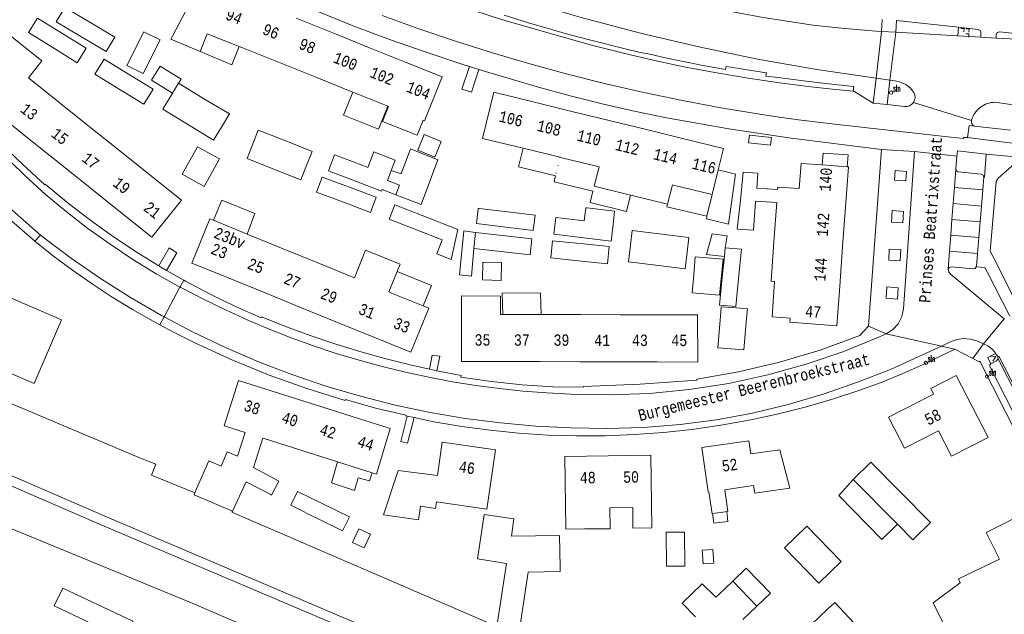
# Model space of a CAD drawing. Header units: metres. Extents: x 196790 to 198335, y 354523 to 356036.
# Tile 80 of 108: x 197660 to 197816, y 355072 to 355165. Entities that reach past the tile are written whole.
import ezdxf

# ---------------------------------------------------------------- set-up
doc = ezdxf.new("R2010")
doc.units = ezdxf.units.M
for name, pattern in [('DGN Style 1', [1.160006, 0.00193, -1.158076]), ('DGN Style 2', [186.027128, 111.616277, -74.410851]), ('DGN Style 3', [260.437979, 186.027128, -74.410851])]:
    doc.linetypes.add(name, pattern=pattern)
for name, color, linetype, lineweight in [('afdak', 252, 'DGN Style 2', 18), ('bij- of bedrijfsgebouw', 252, 'Continuous', 18), ('carport', 252, 'Continuous', 18), ('functiescheiding', 252, 'Continuous', 18), ('hoofdgebouw', 252, 'Continuous', 18), ('huisnummer BAG', 252, 'Continuous', 18), ('kant asfaltverharding', 252, 'Continuous', 18), ('kant keiverharding', 252, 'Continuous', 18), ('kant klinkerverharding', 252, 'Continuous', 18), ('kant tegelverharding', 252, 'Continuous', 18), ('molgoot', 252, 'DGN Style 3', 18), ('raster', 252, 'Continuous', 18), ('schutting', 252, 'Continuous', 18), ('spoorrail', 252, 'Continuous', 18), ('straatnaam', 252, 'Continuous', 18), ('straatnaambord', 252, 'Continuous', 18), ('T22_brandgang', 252, 'DGN Style 2', 18), ('tuinhuis', 252, 'DGN Style 2', 18), ('tussenmuur WOZ', 252, 'DGN Style 1', 18), ('verh keisymbool', 2, 'Continuous', 0), ('vlakafsluiter grijs', 252, 'DGN Style 2', 18)]:
    doc.layers.add(name, color=color, linetype=linetype, lineweight=lineweight)
doc.styles.add('Style-Courier New', font='cour.ttf')
doc.styles.add('Style-simplex', font='simplex.shx')

# ---------------------------------------------------------------- blocks, each defined once
blk = doc.blocks.new('S435')
at = {"layer": 'straatnaambord', "color": 7, "linetype": 'Continuous', "lineweight": 0}
blk.add_circle((0, 0), 0.263, dxfattribs=at)
blk.add_circle((0, 0), 0.263, dxfattribs=at)
at = {"layer": 'straatnaambord', "color": 7, "linetype": 'Continuous', "lineweight": 0, "style": 'Style-simplex', "width": 0.428569}
blk.add_text('stn', height=1.05, dxfattribs=at).set_placement((0.32, 0.18))
blk = doc.blocks.new('S651')
at = {"layer": 'verh keisymbool', "color": 7, "linetype": 'Continuous', "lineweight": 0}
for p, q in [((-0.41, 0.75), (-0.41, 0.25)), ((0.09, 0.25), (-0.41, 0.25)), ((-0.41, -0.05), (-0.41, -0.55)), ((-0.41, -0.55), (0.09, -0.55)), ((0.39, -0.05), (0.39, -0.55)), ((0.39, -0.55), (0.89, -0.55))]:
    blk.add_line(p, q, dxfattribs=at)
at = {"layer": 'verh keisymbool', "color": 7, "linetype": 'Continuous', "lineweight": 0, "flags": 128}
blk.add_lwpolyline([(-0.41, -0.05), (-0.41, -0.05), (-0.41, -0.55), (-0.41, -0.55), (-0.41, -0.05)], close=True, dxfattribs=at)

msp = doc.modelspace()

# ---------------------------------------------------------------- linework, layer by layer
at = {"layer": 'afdak', "flags": 128}
for points in [[(197688.823, 355160.401), (197693.825, 355158.294), (197694.961, 355161.195)], [(197685.406, 355155.4), (197685.788, 355156.057), (197682.503, 355158.086), (197681.136, 355155.873), (197684.452, 355153.825)], [(197718.461, 355151.791), (197716.997, 355148.133), (197711.483, 355150.34), (197712.947, 355153.998)], [(197719.741, 355137.76), (197723.717, 355136.262), (197726.361, 355143.325), (197722.035, 355145.023), (197720.568, 355141.069), (197719.015, 355141.634)], [(197744.963, 355140.787), (197739.135, 355142.21), (197739.846, 355145.124)], [(197791.067, 355142.206), (197791.203, 355144.081), (197787.243, 355144.367), (197787.108, 355142.492)], [(197744.963, 355140.787), (197744.729, 355139.828), (197750.864, 355138.33)], [(197750.864, 355138.33), (197750.432, 355136.559), (197756.183, 355135.155), (197756.815, 355137.744)], [(197690.919, 355133.749), (197692.219, 355136.954), (197697.463, 355134.826), (197696.236, 355131.579)], [(197768.897, 355134.387), (197762.581, 355135.893), (197762.683, 355136.311)], [(197732.315, 355131.833), (197730.467, 355132.064), (197729.809, 355125.113), (197731.673, 355124.91), (197732.04, 355129.287)], [(197771.794, 355129.408), (197772.084, 355131.283), (197769.706, 355131.635), (197768.85, 355128.356), (197771.652, 355128.013)], [(197719.942, 355125.685), (197725.366, 355123.471), (197724.043, 355120.231)], [(197742.682, 355118.876), (197742.569, 355122.316), (197736.559, 355122.262), (197736.66, 355118.894)], [(197710.525, 355095.614), (197709.553, 355092.288), (197713.187, 355091.06), (197713.769, 355093.096), (197715.594, 355092.573), (197715.971, 355093.887)], [(197792.011, 355092.818), (197789.746, 355090.306), (197796.533, 355083.31), (197798.993, 355085.744)], [(197769.781, 355087.422), (197769.98, 355085.9), (197772.188, 355086.194), (197772.015, 355087.74)], [(197772.995, 355076.764), (197775.113, 355078.807), (197778.945, 355074.833), (197776.799, 355072.82)], [(197667.085, 355075.668), (197665.761, 355072.874), (197676.839, 355067.624), (197678.165, 355070.427), (197667.085, 355075.668)]]:
    msp.add_lwpolyline(points, dxfattribs=at)
at = {"layer": 'bij- of bedrijfsgebouw'}
for p, q in [((197665.518, 355161.03), (197661.685, 355163.442)), ((197669.381, 355158.6), (197665.518, 355161.03)), ((197677.236, 355158.197), (197679.783, 355156.915)), ((197676.03, 355154.459), (197672.182, 355156.83)), ((197679.907, 355152.071), (197676.03, 355154.459)), ((197685.406, 355155.4), (197684.452, 355153.825)), ((197689.777, 355152.753), (197685.406, 355155.4)), ((197684.134, 355153.3), (197682.911, 355151.28)), ((197684.452, 355153.825), (197684.134, 355153.3)), ((197693.418, 355150.548), (197689.777, 355152.753)), ((197687.252, 355148.651), (197682.911, 355151.28)), ((197693.418, 355150.548), (197692.171, 355148.488)), ((197697.993, 355148), (197697.129, 355145.811)), ((197697.993, 355148), (197702.079, 355146.388)), ((197712.861, 355143.037), (197710.057, 355144.107)), ((197700.301, 355141.881), (197704.718, 355140.139)), ((197705.607, 355142.392), (197704.718, 355140.139)), ((197712.861, 355143.037), (197714.537, 355142.39)), ((197714.537, 355142.39), (197715.327, 355142.085)), ((197720.334, 355139.298), (197719.741, 355137.76)), ((197773.684, 355132.376), (197774.172, 355136.94)), ((197732.924, 355135.599), (197735.181, 355135.329)), ((197735.181, 355135.329), (197737.393, 355135.064)), ((197722.999, 355132.245), (197718.7, 355133.922)), ((197732.04, 355129.287), (197732.315, 355131.833)), ((197732.315, 355131.833), (197737.084, 355131.301)), ((197771.652, 355128.013), (197771.794, 355129.408)), ((197774.344, 355129.197), (197771.794, 355129.408)), ((197736.8, 355128.755), (197732.04, 355129.287)), ((197771.321, 355124.772), (197771.652, 355128.013)), ((197773.892, 355124.56), (197774.344, 355129.197)), ((197770.874, 355121.93), (197771.452, 355127.597)), ((197770.869, 355120.34), (197771.321, 355124.772)), ((197773.46, 355120.139), (197773.892, 355124.56)), ((197770.869, 355120.34), (197773.46, 355120.139)), ((197771.151, 355120.08), (197771.016, 355118.607)), ((197773.575, 355119.904), (197771.151, 355120.08)), ((197699.855, 355090.477), (197696.09, 355092.422)), ((197798.993, 355085.744), (197792.011, 355092.818)), ((197700.097, 355090.343), (197699.855, 355090.477)), ((197703.67, 355088.469), (197707.196, 355086.722)), ((197707.196, 355086.722), (197707.254, 355086.693)), ((197801.43, 355083.275), (197804.209, 355086.017)), ((197801.43, 355083.275), (197798.993, 355085.744)), ((197735.699, 355069.601), (197737.211, 355079.559)), ((197762.516, 355079.094), (197765.415, 355079.122)), ((197770.775, 355074.643), (197770.317, 355074.205))]:
    msp.add_line(p, q, dxfattribs=at)
at = {"layer": 'bij- of bedrijfsgebouw', "flags": 128}
for points in [[(197669.963, 355162.777), (197666.072, 355165.084), (197667.426, 355167.368), (197671.378, 355165.025)], [(197661.685, 355163.442), (197663.089, 355165.674), (197666.924, 355163.314)], [(197671.378, 355165.025), (197675.307, 355162.696), (197673.953, 355160.412), (197669.963, 355162.777)], [(197666.924, 355163.314), (197670.817, 355160.919), (197669.381, 355158.6)], [(197677.236, 355158.197), (197679.925, 355163.537), (197682.471, 355162.255), (197679.783, 355156.915)], [(197672.182, 355156.83), (197673.635, 355159.188), (197677.487, 355156.826)], [(197677.487, 355156.826), (197681.375, 355154.443), (197679.907, 355152.071)], [(197692.171, 355148.488), (197690.923, 355146.428), (197687.252, 355148.651)], [(197685.982, 355141.026), (197689.454, 355139.112), (197691.842, 355143.442), (197688.37, 355145.356), (197685.982, 355141.026)], [(197697.129, 355145.811), (197696.215, 355143.493), (197700.301, 355141.881)], [(197702.079, 355146.388), (197706.496, 355144.645), (197705.607, 355142.392)], [(197713.527, 355139.87), (197709.084, 355141.584), (197710.057, 355144.107)], [(197715.327, 355142.085), (197716.276, 355144.571), (197719.647, 355143.247), (197719.015, 355141.634)], [(197711.467, 355136.6), (197707.209, 355138.188), (197708.1, 355140.575), (197712.403, 355138.97)], [(197719.015, 355141.634), (197718.397, 355140.058), (197720.334, 355139.298)], [(197712.403, 355138.97), (197716.634, 355137.392), (197715.743, 355135.005), (197711.467, 355136.6)], [(197719.741, 355137.76), (197717.582, 355138.594), (197717.485, 355138.343), (197713.527, 355139.87)], [(197718.7, 355133.922), (197719.583, 355136.188), (197723.892, 355134.507)], [(197749.987, 355135.709), (197749.759, 355135.737), (197749.506, 355133.647)], [(197754.049, 355133.097), (197754.302, 355135.187), (197749.987, 355135.709)], [(197776.583, 355136.681), (197776.262, 355132.192), (197773.684, 355132.376)], [(197723.892, 355134.507), (197729.553, 355132.299), (197728.488, 355127.581)], [(197737.105, 355132.663), (197732.457, 355133.221), (197732.732, 355135.622), (197732.924, 355135.599)], [(197737.393, 355135.064), (197741.731, 355134.544), (197741.446, 355132.141), (197737.105, 355132.663)], [(197749.42, 355130.995), (197744.711, 355131.565), (197745.024, 355134.19), (197749.506, 355133.647)], [(197754.049, 355133.097), (197753.735, 355130.472), (197749.42, 355130.995)], [(197728.488, 355127.581), (197726.192, 355128.477), (197727.046, 355130.667), (197722.999, 355132.245)], [(197737.084, 355131.301), (197741.245, 355130.837), (197740.966, 355128.289), (197736.8, 355128.755)], [(197761.771, 355131.569), (197757.098, 355132.128), (197756.82, 355129.807)], [(197765.779, 355128.732), (197766.054, 355131.057), (197761.771, 355131.569)], [(197749.088, 355127.303), (197744.22, 355127.807), (197744.501, 355130.523), (197749.391, 355130.017)], [(197749.391, 355130.017), (197753.443, 355129.597), (197753.162, 355126.881), (197749.088, 355127.303)], [(197761.217, 355126.6), (197756.503, 355127.166), (197756.82, 355129.807)], [(197765.779, 355128.732), (197765.462, 355126.091), (197761.217, 355126.6)], [(197771.452, 355127.597), (197767.053, 355127.96), (197766.82, 355125.144)], [(197766.82, 355125.144), (197766.584, 355122.285), (197770.874, 355121.93)], [(197771.016, 355118.607), (197770.604, 355113.624), (197774.748, 355113.281), (197775.16, 355118.264)], [(197775.16, 355118.264), (197775.299, 355119.761), (197773.575, 355119.904)], [(197792.011, 355092.818), (197794.79, 355095.56), (197804.209, 355086.017)], [(197697.248, 355094.711), (197701.258, 355092.536), (197700.097, 355090.343)], [(197708.321, 355088.908), (197704.21, 355090.94), (197703.121, 355088.741), (197703.67, 355088.469)], [(197707.254, 355086.693), (197711.294, 355084.691), (197712.396, 355086.895), (197708.321, 355088.908)], [(197737.993, 355083.85), (197738.368, 355086.573), (197733.69, 355087.283), (197732.94, 355082.34)], [(197762.516, 355079.094), (197762.465, 355084.472), (197765.364, 355084.5), (197765.415, 355079.122)], [(197790.11, 355079.842), (197786.588, 355076.412), (197781.152, 355081.994), (197784.674, 355085.424), (197790.11, 355079.842)], [(197745.692, 355078.983), (197745.605, 355083.982), (197737.993, 355083.85)], [(197737.211, 355079.559), (197732.641, 355080.253), (197732.94, 355082.34)], [(197745.692, 355078.983), (197745.715, 355078.282), (197740.667, 355078.195), (197739.181, 355068.404), (197735.6, 355068.947)], [(197774.589, 355070.689), (197776.799, 355072.82), (197772.995, 355076.764), (197770.775, 355074.643)], [(197767.089, 355071.12), (197765.002, 355073.281), (197768.15, 355076.305), (197770.317, 355074.205)], [(197789.302, 355065.906), (197792.915, 355069.34), (197789.094, 355073.4), (197787.882, 355072.259), (197785.455, 355069.949)]]:
    msp.add_lwpolyline(points, dxfattribs=at)
at = {"layer": 'carport'}
msp.add_line((197768.897, 355134.387), (197769.737, 355137.826), dxfattribs=at)
at = {"layer": 'carport', "flags": 128}
msp.add_lwpolyline([(197770.683, 355141.702), (197773.413, 355141.035), (197772.307, 355133.141), (197768.803, 355133.998), (197768.897, 355134.387)], dxfattribs=at)
at = {"layer": 'functiescheiding'}
for p, q in [((197796.5, 355163.589), (197795.614, 355156.184)), ((197798.734, 355163.459), (197797.798, 355155.901)), ((197808.212, 355141.857), (197807.991, 355138.907)), ((197807.991, 355138.907), (197807.804, 355136.423)), ((197807.991, 355138.907), (197812.485, 355138.547)), ((197807.804, 355136.423), (197807.615, 355133.901)), ((197807.804, 355136.423), (197812.27, 355135.999)), ((197807.615, 355133.901), (197807.429, 355131.412)), ((197812.061, 355133.505), (197807.615, 355133.901)), ((197807.429, 355131.412), (197807.237, 355128.86)), ((197807.429, 355131.412), (197811.852, 355131.026)), ((197807.237, 355128.86), (197807.024, 355126.016)), ((197811.639, 355128.489), (197807.237, 355128.86))]:
    msp.add_line(p, q, dxfattribs=at)
at = {"layer": 'hoofdgebouw'}
for p, q in [((197687.746, 355169.169), (197684.421, 355162.857)), ((197709.76, 355163.341), (197703.958, 355165.663)), ((197689.89, 355163.225), (197688.823, 355160.401)), ((197689.89, 355163.225), (197694.961, 355161.195)), ((197715.563, 355161.019), (197709.76, 355163.341)), ((197694.961, 355161.195), (197695.372, 355161.031)), ((197701.175, 355158.709), (197695.372, 355161.031)), ((197721.365, 355158.697), (197715.563, 355161.019)), ((197706.977, 355156.387), (197701.175, 355158.709)), ((197661.67, 355156.249), (197666.475, 355152.409)), ((197712.78, 355154.065), (197706.977, 355156.387)), ((197712.947, 355153.998), (197712.78, 355154.065)), ((197718.461, 355151.791), (197712.947, 355153.998)), ((197666.475, 355152.409), (197671.286, 355148.565)), ((197718.582, 355151.743), (197718.461, 355151.791)), ((197747.565, 355150.949), (197741.622, 355152.4)), ((197656.987, 355150.404), (197661.798, 355146.559)), ((197753.463, 355149.509), (197747.565, 355150.949)), ((197671.286, 355148.565), (197676.098, 355144.719)), ((197759.346, 355148.073), (197753.463, 355149.509)), ((197661.798, 355146.559), (197666.61, 355142.714)), ((197765.451, 355146.582), (197759.346, 355148.073)), ((197745.675, 355143.7), (197739.846, 355145.124)), ((197676.098, 355144.719), (197680.909, 355140.875)), ((197745.946, 355143.634), (197745.675, 355143.7)), ((197751.635, 355142.245), (197745.946, 355143.634)), ((197666.61, 355142.714), (197671.422, 355138.868)), ((197751.09, 355139.142), (197751.837, 355142.196)), ((197751.837, 355142.196), (197751.635, 355142.245)), ((197791.067, 355142.206), (197787.108, 355142.492)), ((197769.737, 355137.826), (197770.683, 355141.702)), ((197671.422, 355138.868), (197676.233, 355135.024)), ((197756.815, 355137.744), (197751.09, 355139.142)), ((197763.429, 355139.366), (197762.683, 355136.311)), ((197763.619, 355139.32), (197763.429, 355139.366)), ((197763.619, 355139.32), (197769.737, 355137.826)), ((197756.85, 355137.735), (197756.815, 355137.744)), ((197762.683, 355136.311), (197756.85, 355137.735)), ((197779.471, 355130.363), (197779.913, 355136.554)), ((197790.334, 355129.588), (197790.786, 355135.822)), ((197690.919, 355133.749), (197696.236, 355131.579)), ((197696.236, 355131.579), (197701.943, 355129.25)), ((197789.883, 355123.355), (197790.334, 355129.588)), ((197701.943, 355129.25), (197707.649, 355126.922)), ((197707.649, 355126.922), (197713.181, 355124.664)), ((197718.619, 355122.444), (197719.942, 355125.685)), ((197699.103, 355122.274), (197693.395, 355124.597)), ((197704.812, 355119.951), (197699.103, 355122.274)), ((197718.619, 355122.444), (197719.061, 355122.264)), ((197724.043, 355120.231), (197719.061, 355122.264)), ((197710.52, 355117.628), (197704.812, 355119.951)), ((197736.255, 355118.895), (197736.66, 355118.894)), ((197736.66, 355118.894), (197742.682, 355118.876)), ((197742.682, 355118.876), (197748.933, 355118.857)), ((197748.933, 355118.857), (197755.184, 355118.838)), ((197755.184, 355118.838), (197761.138, 355118.82)), ((197716.229, 355115.304), (197710.52, 355117.628)), ((197736.549, 355111.438), (197742.543, 355111.425)), ((197742.543, 355111.425), (197748.794, 355111.411)), ((197748.794, 355111.411), (197755.045, 355111.397)), ((197755.045, 355111.397), (197761.067, 355111.383)), ((197707.025, 355104.606), (197701.169, 355106.466)), ((197712.836, 355102.76), (197707.025, 355104.606)), ((197694.731, 355096.481), (197695.923, 355100.242)), ((197697.248, 355094.711), (197698.72, 355099.355)), ((197698.72, 355099.355), (197698.902, 355099.297)), ((197698.902, 355099.297), (197704.71, 355097.456)), ((197704.71, 355097.456), (197710.525, 355095.614)), ((197715.971, 355093.887), (197710.525, 355095.614)), ((197693.897, 355087.811), (197696.09, 355092.422)), ((197688.254, 355091.311), (197687.986, 355090.684)), ((197774.073, 355091.526), (197776.26, 355091.879)), ((197769.781, 355087.422), (197772.212, 355087.768))]:
    msp.add_line(p, q, dxfattribs=at)
at = {"layer": 'hoofdgebouw', "flags": 128}
for points in [[(197661.67, 355156.249), (197663.806, 355158.923), (197658.831, 355162.898), (197658.065, 355161.959)], [(197688.823, 355160.401), (197684.177, 355162.362), (197684.421, 355162.857)], [(197724.035, 355149.561), (197724.258, 355149.472), (197727.041, 355156.426), (197721.365, 355158.697)], [(197741.622, 355152.4), (197735.203, 355153.967), (197733.427, 355146.691), (197739.846, 355145.124)], [(197724.035, 355149.561), (197723.08, 355147.175), (197717.627, 355149.357), (197718.582, 355151.743)], [(197770.683, 355141.702), (197771.513, 355145.102), (197765.451, 355146.582)], [(197787.108, 355142.492), (197783.777, 355142.732), (197783.493, 355138.758)], [(197790.786, 355135.822), (197791.247, 355142.193), (197791.067, 355142.206)], [(197676.233, 355135.024), (197681.174, 355131.075), (197685.85, 355136.926), (197680.909, 355140.875)], [(197774.172, 355136.94), (197774.642, 355141.342), (197776.959, 355141.176), (197776.793, 355138.839)], [(197600.946, 355135.02), (197632.985, 355120.695), (197633.108, 355120.98), (197637.443, 355119.113), (197637.324, 355118.837), (197662.554, 355107.973), (197666.892, 355118.045), (197641.761, 355128.867), (197645.446, 355137.374), (197641.055, 355139.268), (197641.186, 355139.538), (197641.02, 355139.61)], [(197776.793, 355138.839), (197780.06, 355138.606), (197780.088, 355139.001), (197783.493, 355138.758)], [(197779.913, 355136.554), (197776.591, 355136.792), (197776.583, 355136.681)], [(197693.395, 355124.597), (197687.479, 355127.005), (197690.317, 355133.995), (197690.919, 355133.749)], [(197779.587, 355124.089), (197779.026, 355124.13), (197779.471, 355130.363)], [(197719.942, 355125.685), (197720.399, 355126.804), (197714.96, 355129.024), (197713.181, 355124.664)], [(197782.031, 355118.277), (197779.187, 355118.48), (197779.587, 355124.089)], [(197789.883, 355123.355), (197789.43, 355117.103), (197781.987, 355117.667), (197782.031, 355118.277)], [(197730.099, 355118.913), (197730.118, 355121.803), (197736.263, 355121.784), (197736.255, 355118.895)], [(197716.229, 355115.304), (197722.078, 355112.924), (197724.969, 355119.853), (197724.043, 355120.231)], [(197730.099, 355118.913), (197730.082, 355111.453), (197736.549, 355111.438)], [(197761.067, 355111.383), (197767.443, 355111.369), (197767.428, 355118.801), (197761.138, 355118.82)], [(197800.09, 355097.774), (197797.604, 355102.678), (197804.712, 355106.282), (197804.29, 355107.167), (197808.287, 355109.234), (197813.348, 355099.449), (197807.551, 355096.51), (197805.484, 355100.507), (197800.09, 355097.774)], [(197701.169, 355106.466), (197694.85, 355108.473), (197692.587, 355101.299), (197695.923, 355100.242)], [(197712.836, 355102.76), (197718.85, 355100.849), (197716.666, 355093.667), (197715.971, 355093.887)], [(197735.463, 355097.48), (197727.03, 355098.69), (197726.312, 355093.451), (197720.087, 355094.251)], [(197781.661, 355092.649), (197780.406, 355097.51), (197775.814, 355096.843), (197775.503, 355098.943), (197768.1, 355097.889), (197769.101, 355090.86), (197769.21, 355090.876), (197769.704, 355087.411), (197769.781, 355087.422)], [(197688.254, 355091.311), (197690.161, 355095.771), (197692.138, 355094.926), (197693.101, 355097.178), (197694.731, 355096.481)], [(197735.463, 355097.48), (197734.103, 355088.149), (197726.167, 355089.305), (197726.013, 355088.246), (197723.648, 355088.591), (197723.335, 355086.443), (197717.804, 355087.249), (197720.087, 355094.251)], [(197753.296, 355096.547), (197746.421, 355096.447), (197746.589, 355084.978), (197749.559, 355085.021)], [(197753.54, 355088.34), (197757.16, 355088.393), (197757.208, 355085.133), (197760.188, 355085.177), (197760.02, 355096.646), (197753.296, 355096.547)], [(197781.661, 355092.649), (197781.979, 355091.423), (197776.437, 355090.633), (197776.26, 355091.879)], [(197687.986, 355090.684), (197687.861, 355090.392), (197693.897, 355087.811)], [(197772.212, 355087.768), (197771.725, 355091.192), (197774.073, 355091.526)], [(197749.559, 355085.021), (197753.589, 355085.04), (197753.54, 355088.34)], [(197813.018, 355084.442), (197820.228, 355088.068), (197824.53, 355079.401)], [(197813.018, 355084.442), (197815.132, 355080.218), (197808.627, 355077.133), (197808.933, 355076.503), (197804.658, 355073.309), (197806.633, 355069.283)]]:
    msp.add_lwpolyline(points, dxfattribs=at)
at = {"layer": 'kant asfaltverharding'}
for p, q in [((197798.734, 355163.459), (197796.5, 355163.589)), ((197808.544, 355162.886), (197798.734, 355163.459)), ((197808.544, 355162.886), (197812.152, 355162.676)), ((197812.152, 355162.676), (197814.577, 355162.535)), ((197814.577, 355162.535), (197817.938, 355162.339)), ((197732.846, 355157.595), (197731.708, 355153.977)), ((197797.798, 355155.901), (197795.614, 355156.184)), ((197795.163, 355152.27), (197797.376, 355152.021)), ((197801.715, 355144.63), (197808.402, 355143.87)), ((197808.402, 355143.87), (197808.212, 355141.857)), ((197812.485, 355138.547), (197812.655, 355140.569)), ((197812.27, 355135.999), (197812.485, 355138.547)), ((197812.061, 355133.505), (197812.27, 355135.999)), ((197811.852, 355131.026), (197812.061, 355133.505)), ((197811.639, 355128.489), (197811.852, 355131.026)), ((197682.269, 355126.558), (197683.925, 355129.391)), ((197683.495, 355125.844), (197685.132, 355128.599)), ((197815.851, 355118.199), (197812.599, 355114.265)), ((197725.07, 355110.239), (197725.495, 355112.47)), ((197720.511, 355098.826), (197721.511, 355102.803)), ((197722.611, 355102.578), (197721.598, 355098.552))]:
    msp.add_line(p, q, dxfattribs=at)
at = {"layer": 'kant asfaltverharding', "flags": 128}
for points in [[(197666.678, 355209.141), (197674.54, 355204.21), (197682.354, 355199.684), (197690.261, 355195.324), (197694.326, 355193.212), (197698.448, 355191.215), (197706.809, 355187.473), (197712.711, 355185.008), (197718.656, 355182.647), (197724.649, 355180.41), (197730.694, 355178.318), (197742.444, 355174.464), (197754.307, 355170.976), (197762.068, 355168.994), (197769.893, 355167.265), (197777.77, 355165.791), (197785.687, 355164.575), (197790.153, 355164.078)], [(197792.025, 355154.137), (197788.713, 355154.449), (197785.333, 355154.857), (197780.361, 355155.479), (197775.4, 355156.204), (197770.452, 355157.032), (197765.522, 355157.964), (197760.613, 355158.998), (197755.727, 355160.133), (197750.867, 355161.37), (197746.038, 355162.706), (197736.581, 355165.426), (197727.215, 355168.46), (197717.955, 355171.804), (197708.816, 355175.453), (197699.682, 355179.643), (197690.702, 355184.171), (197681.896, 355189.027), (197673.281, 355194.201), (197665.143, 355199.378), (197657.511, 355204.626)], [(197795.614, 355156.184), (197786.239, 355157.568), (197776.904, 355159.22), (197767.619, 355161.14), (197758.398, 355163.324), (197749.002, 355165.8), (197739.675, 355168.54), (197730.429, 355171.54), (197721.274, 355174.796), (197713.505, 355177.714), (197705.825, 355180.799), (197700.436, 355183.179), (197695.098, 355185.671)], [(197615.827, 355180.765), (197646.134, 355148.205), (197650.324, 355143.826), (197654.635, 355139.563), (197659.062, 355135.42), (197663.6, 355131.402)], [(197717.584, 355166.088), (197723.357, 355164.012), (197729.17, 355162.047), (197735.02, 355160.195), (197740.904, 355158.456), (197746.884, 355156.819), (197752.898, 355155.306), (197758.942, 355153.918), (197765.012, 355152.657), (197771.109, 355151.521), (197777.229, 355150.515), (197780.299, 355150.059), (197783.37, 355149.637), (197786.44, 355149.247), (197789.519, 355148.889), (197807.45, 355146.891)], [(197638.725, 355163.868), (197647.249, 355154.77), (197654.064, 355147.647), (197661.127, 355140.771), (197664.328, 355137.89), (197667.64, 355135.124), (197671.056, 355132.478), (197674.569, 355129.958), (197678.174, 355127.569), (197681.862, 355125.317), (197685.62, 355123.208)], [(197790.153, 355164.078), (197795.566, 355163.643), (197796.5, 355163.589)], [(197797.798, 355155.901), (197798.661, 355155.793), (197799.523, 355155.589), (197800.338, 355155.191), (197801.045, 355154.621), (197801.596, 355153.928), (197801.737, 355153.555), (197801.775, 355153.143), (197801.7, 355152.737), (197801.525, 355152.378)], [(197795.163, 355152.27), (197792.103, 355154.13), (197792.025, 355154.137)], [(197801.525, 355152.378), (197801.263, 355152.078), (197800.917, 355151.851), (197800.522, 355151.726), (197800.124, 355151.712), (197797.376, 355152.021)], [(197817.24, 355152.051), (197816.569, 355152.113), (197814.396, 355152.391), (197814.106, 355152.373), (197813.813, 355152.333), (197813.518, 355152.27), (197813.224, 355152.183), (197812.934, 355152.072), (197812.651, 355151.937), (197812.379, 355151.779), (197812.118, 355151.599), (197811.874, 355151.399), (197811.646, 355151.18), (197811.438, 355150.946), (197811.252, 355150.698), (197811.087, 355150.44), (197810.944, 355150.174), (197810.825, 355149.902), (197810.728, 355149.629), (197810.697, 355149.492)], [(197811.167, 355148.628), (197810.333, 355148.744), (197810.063, 355146.807)], [(197810.697, 355149.492), (197810.69, 355149.345), (197810.711, 355149.193), (197810.76, 355149.046), (197810.835, 355148.91), (197810.932, 355148.793), (197811.045, 355148.698), (197811.167, 355148.628)], [(197810.063, 355146.807), (197809.451, 355146.84), (197809.426, 355146.667), (197807.45, 355146.891)], [(197797.216, 355115.834), (197798.255, 355116.486), (197799.115, 355117.424), (197799.691, 355118.557), (197799.938, 355119.759), (197801.715, 355144.63)], [(197808.212, 355141.857), (197808.31, 355141.539), (197808.605, 355141.384), (197812.248, 355141.056), (197812.551, 355140.896), (197812.655, 355140.569)], [(197683.096, 355118.519), (197682.691, 355118.732), (197677.817, 355121.555), (197673.076, 355124.556), (197668.478, 355127.726), (197664.032, 355131.054), (197663.6, 355131.402)], [(197811.458, 355126.413), (197811.47, 355126.485), (197811.639, 355128.489)], [(197807.024, 355126.016), (197807.191, 355126.312), (197807.517, 355126.408), (197810.961, 355126.062), (197811.275, 355126.145), (197811.458, 355126.413)], [(197815.851, 355118.199), (197807.34, 355125.279), (197807.111, 355125.592), (197807.02, 355125.969), (197807.024, 355126.016)], [(197685.62, 355123.208), (197685.625, 355123.205), (197689.455, 355121.237), (197692.817, 355119.596), (197696.229, 355118.041), (197699.69, 355116.575), (197703.195, 355115.2), (197706.741, 355113.918), (197710.325, 355112.73), (197713.941, 355111.639), (197717.587, 355110.645), (197721.259, 355109.75), (197724.951, 355108.954), (197728.662, 355108.259), (197732.385, 355107.664), (197736.118, 355107.171), (197739.856, 355106.778), (197743.595, 355106.487), (197747.331, 355106.296), (197753.572, 355106.175), (197759.842, 355106.416), (197766.108, 355107.023), (197772.339, 355107.995), (197778.502, 355109.33), (197784.567, 355111.018), (197790.503, 355113.048), (197796.283, 355115.407), (197797.216, 355115.834)], [(197805.951, 355113.882), (197802.982, 355112.48), (197797.879, 355110.205), (197792.665, 355108.197), (197787.246, 355106.285), (197781.714, 355104.649), (197776.09, 355103.297), (197770.396, 355102.236), (197764.654, 355101.472), (197758.888, 355101.007), (197753.122, 355100.84), (197747.377, 355100.971), (197741.83, 355101.25), (197736.268, 355101.747), (197730.703, 355102.466), (197725.15, 355103.407), (197719.621, 355104.57), (197714.129, 355105.955), (197708.688, 355107.559), (197703.311, 355109.38), (197698.01, 355111.413), (197692.799, 355113.654), (197687.688, 355116.096), (197683.096, 355118.519)], [(197812.599, 355114.265), (197811.531, 355114.699), (197810.523, 355114.995), (197809.452, 355115.077), (197808.387, 355114.932), (197807.398, 355114.577), (197805.951, 355113.882)]]:
    msp.add_lwpolyline(points, dxfattribs=at)
at = {"layer": 'kant keiverharding'}
msp.add_line((197808.643, 355164.246), (197808.544, 355162.886), dxfattribs=at)
at = {"layer": 'kant klinkerverharding'}
for p, q in [((197795.614, 355156.184), (197795.163, 355152.27)), ((197797.798, 355155.901), (197797.376, 355152.021)), ((197815.851, 355118.199), (197815.923, 355118.135)), ((197814.515, 355112.728), (197814.86, 355112.212)), ((197814.91, 355111.871), (197814.86, 355112.212)), ((197814.91, 355111.871), (197822.4, 355097.137))]:
    msp.add_line(p, q, dxfattribs=at)
at = {"layer": 'kant klinkerverharding', "flags": 128}
for points in [[(197812.599, 355114.265), (197813.278, 355113.9), (197813.898, 355113.424), (197814.432, 355112.853), (197814.515, 355112.728)], [(197820.843, 355096.451), (197813.61, 355110.681), (197813.592, 355110.919), (197813.755, 355111.104)], [(197813.755, 355111.104), (197814.679, 355111.57), (197814.91, 355111.871)]]:
    msp.add_lwpolyline(points, dxfattribs=at)
at = {"layer": 'kant tegelverharding'}
for p, q in [((197732.846, 355157.595), (197731.359, 355158.057)), ((197816.873, 355147.97), (197811.167, 355148.628)), ((197782.214, 355146.729), (197796.47, 355144.928)), ((197794.443, 355117.037), (197796.47, 355144.928)), ((197662.683, 355130.448), (197663.6, 355131.402)), ((197683.495, 355125.844), (197686.207, 355124.3)), ((197806.314, 355112.557), (197808.069, 355113.409)), ((197808.069, 355113.409), (197810.934, 355111.923)), ((197722.611, 355102.578), (197721.511, 355102.803))]:
    msp.add_line(p, q, dxfattribs=at)
at = {"layer": 'kant tegelverharding', "flags": 128}
for points in [[(197731.359, 355158.057), (197730.499, 355158.324), (197724.663, 355160.25), (197718.862, 355162.278), (197713.105, 355164.428), (197707.401, 355166.722), (197701.757, 355169.157), (197696.176, 355171.731), (197690.606, 355174.463)], [(197736.83, 355166.132), (197740.676, 355164.963), (197744.546, 355163.819), (197746.487, 355163.265), (197750.348, 355162.246), (197756.199, 355160.77), (197758.14, 355160.313), (197760.133, 355159.933), (197762.104, 355159.481), (197764.06, 355159.058), (197765.999, 355158.663), (197767.99, 355158.27), (197771.844, 355157.575), (197771.925, 355158.054), (197773.98, 355157.733), (197775.941, 355157.395), (197778.309, 355157.057), (197778.201, 355156.544), (197780.134, 355156.284), (197782.158, 355156.033), (197784.14, 355155.77), (197788.123, 355155.316), (197792.122, 355154.881), (197792.025, 355154.137)], [(197796.588, 355165.477), (197796.5, 355163.589)], [(197808.643, 355164.246), (197798.868, 355165.322), (197798.734, 355163.459)], [(197808.643, 355164.246), (197811.776, 355163.901), (197812.061, 355163.753), (197812.17, 355163.452), (197812.152, 355162.676)], [(197814.577, 355162.535), (197814.601, 355163.037), (197814.783, 355163.41), (197815.18, 355163.532), (197818.001, 355163.223)], [(197782.214, 355146.729), (197772.335, 355148.176), (197762.508, 355149.944), (197757.413, 355151), (197752.339, 355152.158), (197747.289, 355153.419), (197742.267, 355154.781), (197736.368, 355156.501), (197732.846, 355157.595)], [(197650.779, 355152.544), (197654.034, 355149.143), (197657.364, 355145.814), (197660.767, 355142.558), (197664.239, 355139.379), (197664.326, 355139.482), (197667.998, 355136.391), (197671.515, 355133.702), (197675.126, 355131.128), (197678.827, 355128.676), (197682.269, 355126.558)], [(197810.063, 355146.807), (197816.697, 355146.009), (197819.395, 355145.762), (197822.095, 355145.548), (197824.798, 355145.368), (197827.503, 355145.221), (197834.436, 355144.858), (197841.371, 355144.547), (197843.137, 355144.523), (197844.904, 355144.538), (197849.139, 355144.649), (197853.373, 355144.831), (197857.603, 355145.084), (197861.827, 355145.407), (197870.718, 355146.189)], [(197808.402, 355143.87), (197808.483, 355144.736), (197813.033, 355144.211)], [(197813.033, 355144.211), (197812.746, 355140.567), (197812.655, 355140.569)], [(197818.712, 355143.693), (197817.946, 355143.091), (197814.924, 355140.386)], [(197800.331, 355139.966), (197800.434, 355141.459), (197798.644, 355141.608), (197798.52, 355140.102), (197800.331, 355139.966)], [(197814.924, 355140.386), (197814.579, 355139.882), (197813.655, 355128.902), (197814.649, 355126.967), (197818.4, 355119.472)], [(197798.178, 355135.288), (197798.054, 355133.475), (197799.851, 355133.327), (197799.981, 355135.147), (197798.178, 355135.288)], [(197682.414, 355117.252), (197681.389, 355117.796), (197678.115, 355119.666), (197674.897, 355121.634), (197671.741, 355123.7), (197668.651, 355125.86), (197665.63, 355128.11), (197662.683, 355130.448)], [(197799.551, 355129.121), (197799.413, 355127.337), (197797.614, 355127.467), (197797.714, 355129.21), (197799.551, 355129.121)], [(197682.269, 355126.558), (197682.611, 355126.348), (197683.495, 355125.844)], [(197816.755, 355118.584), (197813.22, 355125.515), (197812.821, 355126.31), (197811.458, 355126.413)], [(197686.207, 355124.3), (197686.471, 355124.15), (197690.401, 355122.084), (197694.394, 355120.155), (197698.443, 355118.365), (197698.493, 355118.51), (197702.312, 355116.982), (197706.176, 355115.558), (197710.08, 355114.237), (197714.02, 355113.023), (197717.992, 355111.917), (197721.99, 355110.919), (197725.07, 355110.239)], [(197799.004, 355121.32), (197797.196, 355121.451), (197797.308, 355123.225), (197799.125, 355123.104), (197799.004, 355121.32)], [(197721.511, 355102.803), (197721.301, 355102.846), (197721.339, 355102.995), (197716.516, 355104.093), (197711.756, 355105.438), (197711.715, 355105.299), (197705.665, 355107.164), (197699.699, 355109.301), (197693.835, 355111.705), (197688.09, 355114.366), (197684.716, 355116.029), (197682.414, 355117.252)], [(197726.219, 355109.991), (197730.051, 355109.253), (197730.023, 355108.966), (197734.831, 355108.266), (197739.668, 355107.766), (197744.521, 355107.466), (197749.379, 355107.368), (197749.367, 355107.511), (197758.347, 355107.873), (197767.314, 355108.478), (197767.29, 355108.633), (197773.869, 355109.794), (197780.381, 355111.337), (197786.792, 355113.256), (197793.071, 355115.538), (197794.443, 355117.037)], [(197806.314, 355112.557), (197803.069, 355110.975), (197799.771, 355109.504), (197796.424, 355108.145), (197793.036, 355106.9)], [(197813.755, 355111.104), (197813.278, 355112.099), (197814.515, 355112.728)], [(197810.934, 355111.923), (197811.91, 355111.417), (197812.039, 355111.478), (197820.137, 355095.485), (197819.882, 355095.32), (197836.343, 355062.914), (197838.072, 355059.15), (197838.652, 355057.634)], [(197725.07, 355110.239), (197726.012, 355110.031), (197726.219, 355109.991)], [(197793.036, 355106.9), (197788.757, 355105.506), (197784.415, 355104.253), (197780.016, 355103.147), (197775.569, 355102.189), (197771.081, 355101.383), (197766.56, 355100.732), (197762.013, 355100.237), (197757.45, 355099.9), (197752.877, 355099.721), (197748.303, 355099.701), (197743.737, 355099.838), (197739.187, 355100.133), (197734.661, 355100.584), (197730.166, 355101.188), (197725.71, 355101.943), (197722.611, 355102.578)]]:
    msp.add_lwpolyline(points, dxfattribs=at)
at = {"layer": 'molgoot', "flags": 128}
msp.add_lwpolyline([(197814.86, 355112.212), (197815.045, 355112.297), (197849.089, 355045.31)], dxfattribs=at)
at = {"layer": 'raster'}
msp.add_line((197726.219, 355109.991), (197726.682, 355112.3), dxfattribs=at)
at = {"layer": 'raster', "flags": 128}
for points in [[(197614.614, 355179.65), (197646.907, 355145.467), (197650.701, 355141.558), (197654.597, 355137.75), (197658.593, 355134.045), (197662.683, 355130.448)], [(197681.798, 355095.253), (197679.094, 355096.274), (197598.998, 355130.068), (197600.946, 355135.02)], [(197705.133, 355065.712), (197687.533, 355073.253), (197655.154, 355086.615), (197624.638, 355099.565), (197604.03, 355108.249), (197595.34, 355112.146)], [(197813.646, 355112.273), (197814.526, 355112.242), (197814.075, 355111.494)]]:
    msp.add_lwpolyline(points, dxfattribs=at)
at = {"layer": 'schutting'}
for p, q in [((197731.359, 355158.057), (197730.178, 355154.487)), ((197715.303, 355078.407), (197735.699, 355069.601))]:
    msp.add_line(p, q, dxfattribs=at)
at = {"layer": 'schutting', "flags": 128}
for points in [[(197681.798, 355095.253), (197681.112, 355093.473), (197687.986, 355090.684)], [(197693.897, 355087.811), (197693.829, 355087.669), (197715.303, 355078.407)]]:
    msp.add_lwpolyline(points, dxfattribs=at)
at = {"layer": 'spoorrail', "flags": 128}
for points in [[(197777.437, 355040.667), (197762.871, 355047.325), (197747.088, 355054.213), (197704.386, 355072.376), (197673.294, 355085.619), (197627.069, 355105.593), (197597.512, 355118.581), (197570.789, 355131.726), (197552.448, 355141.88), (197531.353, 355154.475), (197513.131, 355167.03), (197499.67, 355176.908), (197487.824, 355186.236), (197464.603, 355206.347), (197448.007, 355222.065), (197444.278, 355226.095)], [(197778.144, 355041.973), (197763.578, 355048.631), (197747.795, 355055.519), (197705.093, 355073.682), (197674.001, 355086.925), (197627.776, 355106.899), (197598.219, 355119.887), (197571.496, 355133.032), (197553.155, 355143.186), (197532.06, 355155.781), (197513.838, 355168.336), (197500.377, 355178.214), (197488.531, 355187.542), (197465.31, 355207.653), (197448.742, 355223.413), (197445.343, 355227.144)]]:
    msp.add_lwpolyline(points, dxfattribs=at)
at = {"layer": 'T22_brandgang'}
for p, q in [((197730.178, 355154.487), (197731.708, 355153.977)), ((197683.925, 355129.391), (197685.132, 355128.599)), ((197725.495, 355112.47), (197726.682, 355112.3)), ((197721.598, 355098.552), (197720.511, 355098.826))]:
    msp.add_line(p, q, dxfattribs=at)
at = {"layer": 'tuinhuis'}
for p, q in [((197724.19, 355147.303), (197723.187, 355144.838)), ((197726.88, 355146.208), (197724.19, 355147.303)), ((197725.877, 355143.743), (197726.88, 355146.208)), ((197723.187, 355144.838), (197725.877, 355143.743)), ((197733.47, 355127.121), (197733.413, 355124.33)), ((197736.454, 355127.06), (197733.47, 355127.121)), ((197736.397, 355124.269), (197736.454, 355127.06)), ((197733.413, 355124.33), (197736.397, 355124.269)), ((197713.891, 355085.034), (197712.907, 355082.861)), ((197715.735, 355084.2), (197713.891, 355085.034)), ((197712.907, 355082.861), (197714.751, 355082.026)), ((197714.751, 355082.026), (197715.735, 355084.2)), ((197768.141, 355081.629), (197769.809, 355081.755)), ((197768.302, 355079.494), (197768.141, 355081.629)), ((197769.809, 355081.755), (197769.97, 355079.619)), ((197769.97, 355079.619), (197768.302, 355079.494))]:
    msp.add_line(p, q, dxfattribs=at)
at = {"layer": 'tuinhuis', "flags": 128}
msp.add_lwpolyline([(197775.48, 355145.997), (197775.61, 355147.22), (197779.091, 355146.85), (197778.96, 355145.627), (197775.48, 355145.997)], dxfattribs=at)
at = {"layer": 'tussenmuur WOZ'}
for p, q in [((197745.675, 355143.7), (197744.963, 355140.787)), ((197750.864, 355138.33), (197751.09, 355139.142))]:
    msp.add_line(p, q, dxfattribs=at)
at = {"layer": 'vlakafsluiter grijs'}
for p, q in [((197801.525, 355152.378), (197810.697, 355149.492)), ((197796.47, 355144.928), (197801.715, 355144.63)), ((197813.033, 355144.211), (197818.712, 355143.693)), ((197683.096, 355118.519), (197685.62, 355123.208)), ((197685.62, 355123.208), (197686.207, 355124.3)), ((197683.096, 355118.519), (197682.414, 355117.252)), ((197797.216, 355115.834), (197794.443, 355117.037)), ((197805.951, 355113.882), (197797.216, 355115.834)), ((197808.069, 355113.409), (197805.951, 355113.882)), ((197810.934, 355111.923), (197812.599, 355114.265))]:
    msp.add_line(p, q, dxfattribs=at)

# ---------------------------------------------------------------- block references
at = {"layer": 'straatnaambord'}
for p in [(197798.005, 355153.925), (197803.491, 355111.218), (197813.152, 355109.059)]:
    msp.add_blockref('S435', p, dxfattribs=at)
at = {"layer": 'verh keisymbool', "color": 7, "linetype": 'Continuous', "lineweight": 0, "rotation": 176.6739263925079}
msp.add_blockref('S651', (197809.892, 355163.459), dxfattribs=at)

# ---------------------------------------------------------------- texts
at = {"layer": 'huisnummer BAG', "style": 'Style-Courier New', "width": 0.694444}
for s, rotation, p in [('94', 338.15602, (197692.661, 355165.561)), ('96', 338.15602, (197698.501, 355163.22)), ('98', 338.15602, (197704.259, 355160.916)), ('100', 338.15602, (197709.696, 355158.745)), ('102', 338.15602, (197715.48, 355156.431)), ('104', 338.15602, (197721.233, 355154.123)), ('13', 321.376, (197660.256, 355151.003)), ('106', 346.28353, (197735.889, 355149.377)), ('15', 321.376, (197665.119, 355147.116)), ('108', 346.28353, (197741.911, 355147.908)), ('110', 346.28353, (197748.227, 355146.367)), ('112', 346.28353, (197754.277, 355144.89)), ('114', 346.28353, (197760.295, 355143.419)), ('17', 321.376, (197669.973, 355143.234)), ('116', 346.28353, (197766.41, 355141.928)), ('19', 321.376, (197674.871, 355139.325)), ('140', 85.86946, (197788.425, 355138.243)), ('21', 321.376, (197679.71, 355135.456)), ('23bv', 337.84741, (197690.819, 355131.058)), ('142', 85.86946, (197787.974, 355131.113)), ('23', 337.84741, (197690.349, 355128.543)), ('25', 337.84741, (197696.116, 355126.196)), ('144', 85.86946, (197787.599, 355124.034)), ('27', 337.84741, (197701.871, 355123.847)), ('29', 337.84741, (197707.676, 355121.491)), ('31', 337.84741, (197713.662, 355119.054)), ('47', 355.64085, (197784.373, 355118.508)), ('33', 337.84741, (197719.182, 355116.808)), ('35', 359.88541, (197732.17, 355113.953)), ('37', 359.88541, (197738.388, 355113.939)), ('39', 359.88541, (197744.652, 355113.925)), ('41', 359.88541, (197751.087, 355113.91)), ('43', 359.88541, (197757.047, 355113.897)), ('45', 359.88541, (197763.274, 355113.883)), ('38', 342.36228, (197695.561, 355103.741)), ('40', 342.36228, (197701.534, 355101.843)), ('58', 26.87254, (197803.886, 355101.294)), ('42', 342.36228, (197707.533, 355099.937)), ('44', 342.36228, (197713.51, 355098.04)), ('46', 351.83749, (197729.61, 355093.98)), ('52', 8.10579, (197771.386, 355094.017)), ('48', 0.85937, (197748.826, 355092.182)), ('50', 0.85937, (197755.664, 355092.286))]:
    msp.add_text(s, height=1.8, rotation=rotation, dxfattribs=at).set_placement(p)
at = {"layer": 'straatnaam', "style": 'Style-Courier New', "width": 0.694444}
for s, rotation, p in [('Prinses Beatrixstraat', 85.92664, (197804.196, 355120.675)), ('Burgemeester Beerenbroekstraat', 13.8278, (197758.301, 355102.02))]:
    msp.add_text(s, height=1.8, rotation=rotation, dxfattribs=at).set_placement(p)

doc.saveas('drawing.dxf')
